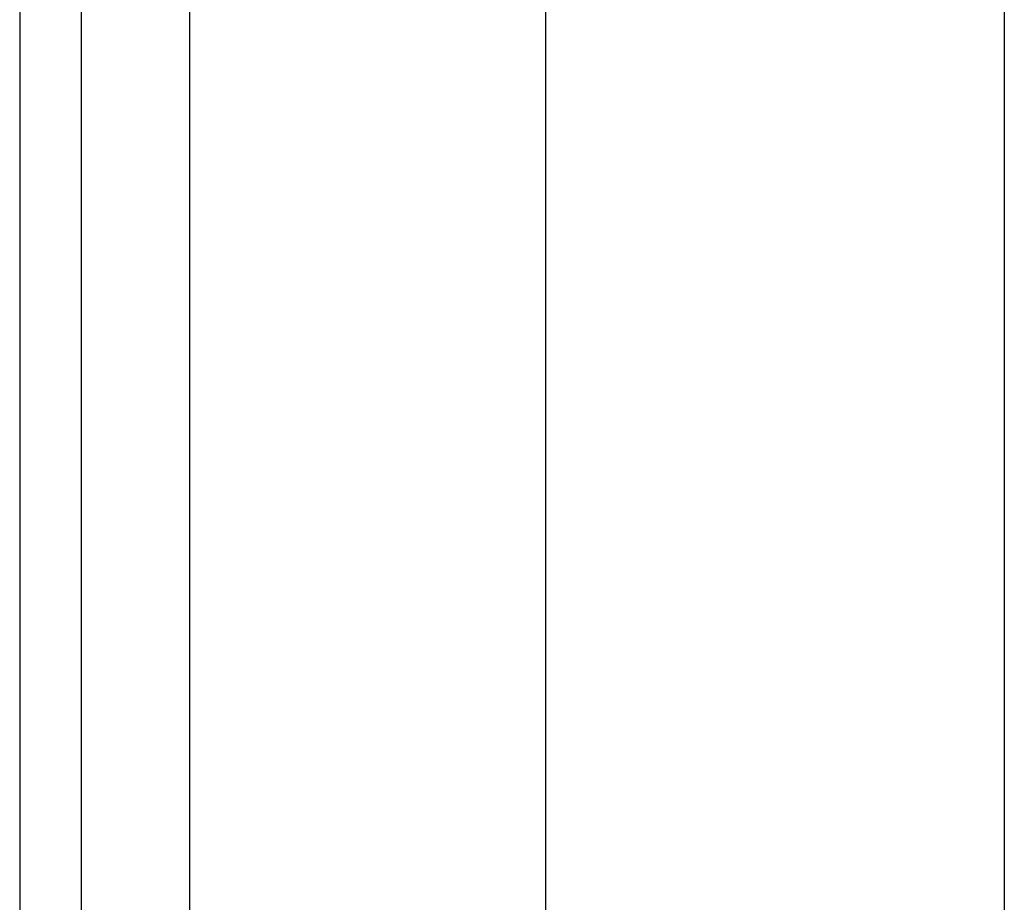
# Model space of a CAD drawing. Header units: inches. Extents: x 5 to 143, y 9 to 74.
# Tile 22 of 76: x 4.713 to 5.559, y 49.974 to 50.732. Entities that reach past the tile are written whole.
import ezdxf

# ---------------------------------------------------------------- set-up
doc = ezdxf.new("R2010")
doc.units = ezdxf.units.IN
doc.header["$MEASUREMENT"] = 0
doc.layers.add('Visible Edges(ANSI)', color=7, linetype='Continuous', lineweight=25)
doc.layers.add('Visible Tangent Edges(ANSI)', color=7, linetype='Continuous', lineweight=25)

msp = doc.modelspace()

# ---------------------------------------------------------------- linework, layer by layer
at = {"layer": 'Visible Edges(ANSI)'}
for p, q in [((4.713, 53.53008), (4.713, 30.01908)), ((4.766, 30.01908), (4.766, 53.53008)), ((5.16501, 49.80899), (5.16501, 52.85768)), ((5.55871, 52.85768), (5.55871, 49.80994))]:
    msp.add_line(p, q, dxfattribs=at)
at = {"layer": 'Visible Tangent Edges(ANSI)'}
msp.add_line((4.859, 30.01908), (4.859, 53.53008), dxfattribs=at)

doc.saveas('drawing.dxf')
